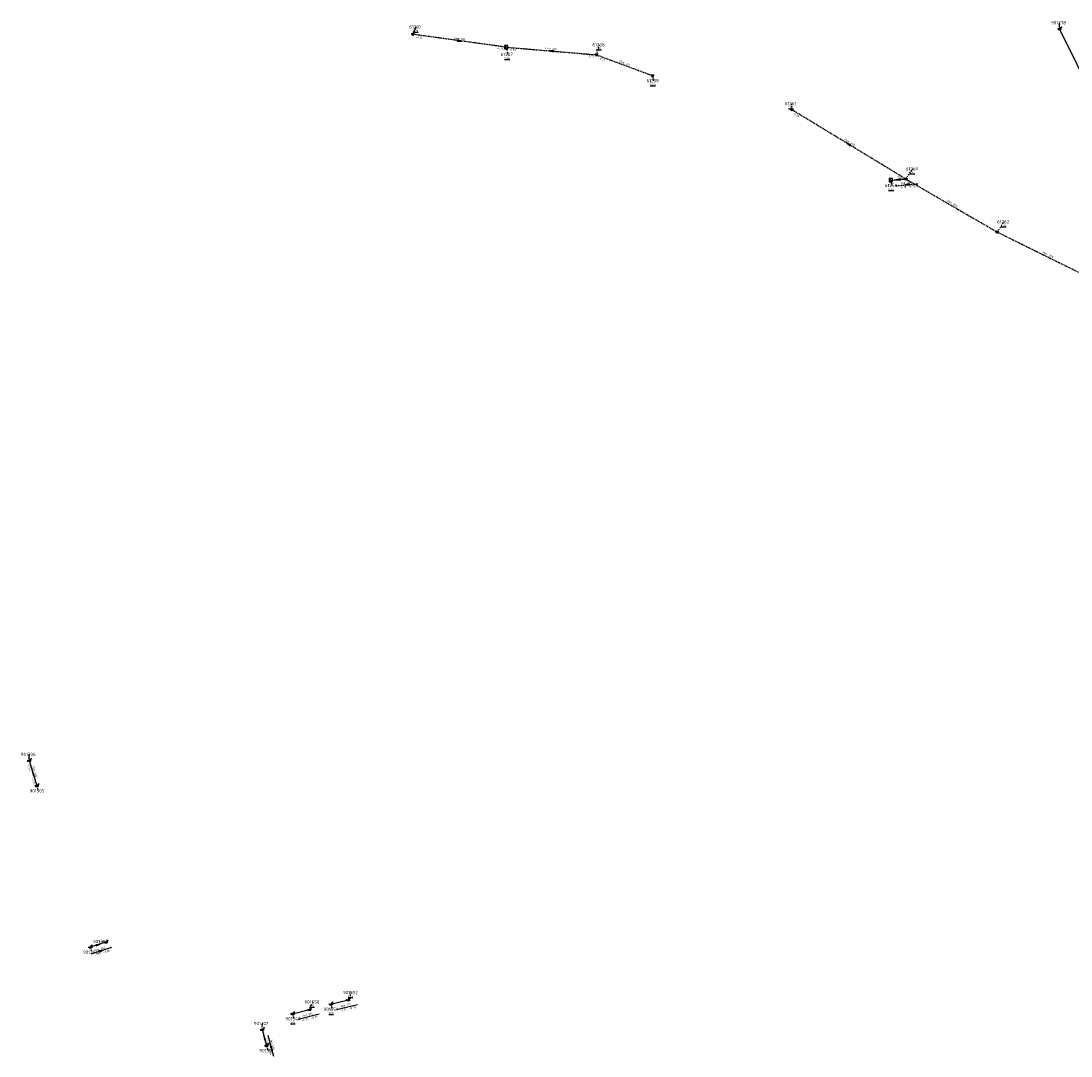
# Model space of a CAD drawing. Extents: x 188323 to 208361, y 565368 to 574910.
# Tile 25 of 256: x 199190 to 199667, y 567106 to 567576. Entities that reach past the tile are written whole.
import ezdxf

# ---------------------------------------------------------------- set-up
doc = ezdxf.new("R2010")
doc.units = 0
doc.linetypes.add('DASHDOT', pattern=[1, 0.5, -0.25, 0, -0.25])
doc.linetypes.add('DASHED', pattern=[0.75, 0.5, -0.25])
doc.layers.get('0').update_dxf_attribs({"linetype": 'CONTINUOUS'})
for name, color, linetype in [('RIO-AFM', 7, 'CONTINUOUS'), ('RIO-BOK', 7, 'CONTINUOUS'), ('RIO-DET', 7, 'CONTINUOUS'), ('RIO-KNP', 7, 'CONTINUOUS'), ('RIO-KNR', 7, 'CONTINUOUS'), ('RIO-LAG', 7, 'CONTINUOUS'), ('RIO-LAG_2B', 7, 'DASHED'), ('RIO-LEN', 7, 'CONTINUOUS'), ('RIO-MVD', 1, 'CONTINUOUS'), ('RIO-VRB', 6, 'DASHDOT'), ('RIO-VRH', 7, 'CONTINUOUS')]:
    doc.layers.add(name, color=color, linetype=linetype)
doc.styles.add('RIO-TXT', font='isocp.shx')

# ---------------------------------------------------------------- blocks, each defined once
blk = doc.blocks.new('L_VHR')
blk.add_lwpolyline([(-0.5, 0), (0.5, 0), (-0.5, 0.15), (-0.5, -0.15), (0.5, 0)])
blk = doc.blocks.new('K_RGM')
blk.add_lwpolyline([(-0.6, 0.6), (-0.6, -0.6), (0.6, -0.6), (0.6, 0.6)], close=True)
blk.add_solid([(-0.6, 0.6), (0, 0.6), (-0.6, -0.6), (0, -0.6)])
at = {"style": 'RIO-TXT', "flags": 1}
blk.add_attdef('KNOOPNAAM', (2, 2), '', height=1, dxfattribs=at)
blk = doc.blocks.new('K_IPD')
blk.add_lwpolyline([(-0.496027, 0.307994), (0.503973, 0.307994), (0.003973, -0.558031)], close=True)
blk.add_solid([(-0.496027, 0.307994), (0.503973, 0.307994), (0.003973, -0.558031)])
at = {"style": 'RIO-TXT', "flags": 1}
blk.add_attdef('KNOOPNAAM', (2, 2), '', height=1, dxfattribs=at)
blk = doc.blocks.new('K_UTB')
blk.add_lwpolyline([(0.5, 0.15), (0.5, -0.3), (-0.5, -0.3), (-0.5, 0.15), (-0.45, 0.15), (-0.45, -0.25), (0, -0.25), (0.45, -0.25), (0.45, 0.15)], close=True)
blk.add_lwpolyline([(0.85, 0.6), (0.55, 0.65), (0.614828, 0.459583), (0.850842, 0.598937)])
blk.add_arc((0.85, -0.25), 0.85, 90, 180)
at = {"style": 'RIO-TXT', "flags": 1}
blk.add_attdef('KNOOPNAAM', (2, 2), '', height=1, dxfattribs=at)
blk = doc.blocks.new('987_06______61258___c161260_')
at = {"layer": 'RIO-LAG_2B'}
blk.add_line((0, 0), (9.782, 0.863), dxfattribs=at)
at = {"layer": 'RIO-VRH', "xscale": 2, "yscale": 2, "zscale": 2, "rotation": 185.0419}
blk.add_blockref('L_VHR', (4.891, 0.4315), dxfattribs=at)
at = {"layer": 'RIO-AFM', "style": 'RIO-TXT'}
blk.add_text('r 200', height=0.9, rotation=5.0419, dxfattribs=at).set_placement((3.7708, 0.8347))
at = {"layer": 'RIO-BOK', "style": 'RIO-TXT'}
for s, p in [('-0.75', (5.8197, -0.8919)), ('-0.78', (1.5174, -1.2715))]:
    blk.add_text(s, height=0.9, rotation=5.0419, dxfattribs=at).set_placement(p)
at = {"layer": 'RIO-LEN', "style": 'RIO-TXT'}
blk.add_text('7m', height=0.9, rotation=5.0419, dxfattribs=at).set_placement((2.1571, 0.6923))
blk = doc.blocks.new('1372_90______901302____901301_')
at = {"layer": 'RIO-LAG'}
blk.add_line((0, 0), (2.631, -9.462), dxfattribs=at)
at = {"layer": 'RIO-VRH', "xscale": 2, "yscale": 2, "zscale": 2, "rotation": 465.5111}
blk.add_blockref('L_VHR', (1.3155, -4.731), dxfattribs=at)
at = {"layer": 'RIO-AFM', "style": 'RIO-TXT'}
blk.add_text('r 400', height=0.9, rotation=285.5111, dxfattribs=at).set_placement((1.5078, -3.5561))
at = {"layer": 'RIO-BOK', "style": 'RIO-TXT'}
for s, p in [('-0.94', (-0.9738, -1.7237)), ('-0.90', (0.1836, -5.8858))]:
    blk.add_text(s, height=0.9, rotation=285.5111, dxfattribs=at).set_placement(p)
at = {"layer": 'RIO-LEN', "style": 'RIO-TXT'}
blk.add_text('7m', height=0.9, rotation=285.5111, dxfattribs=at).set_placement((1.0738, -1.9953))
blk = doc.blocks.new('1373_90______901303____901304_')
at = {"layer": 'RIO-LAG'}
blk.add_line((0, 0), (-9.368, -2.95), dxfattribs=at)
at = {"layer": 'RIO-VRH', "xscale": 2, "yscale": 2, "zscale": 2, "rotation": 377.458}
blk.add_blockref('L_VHR', (-4.684, -1.475), dxfattribs=at)
at = {"layer": 'RIO-AFM', "style": 'RIO-TXT'}
blk.add_text('r 400', height=0.9, rotation=377.458, dxfattribs=at).set_placement((-5.865, -1.3215))
at = {"layer": 'RIO-BOK', "style": 'RIO-TXT'}
for s, p in [('-0.83', (-7.6121, -3.8644)), ('-0.94', (-3.491, -2.5653))]:
    blk.add_text(s, height=0.9, rotation=377.458, dxfattribs=at).set_placement(p)
at = {"layer": 'RIO-LEN', "style": 'RIO-TXT'}
blk.add_text('7m', height=0.9, rotation=377.458, dxfattribs=at).set_placement((-7.41, -1.8085))
blk = doc.blocks.new('1416_90______901549____901550_')
at = {"layer": 'RIO-LAG'}
blk.add_line((0, 0), (9.531, 2.367), dxfattribs=at)
at = {"layer": 'RIO-AFM', "style": 'RIO-TXT'}
blk.add_text('r 315', height=0.9, rotation=13.9467, dxfattribs=at).set_placement((3.5966, 1.4085))
at = {"layer": 'RIO-BOK', "style": 'RIO-TXT'}
for p in [(1.696, -1.0213), (5.8886, 0.02)]:
    blk.add_text('-0.75', height=0.9, rotation=13.9467, dxfattribs=at).set_placement(p)
at = {"layer": 'RIO-LEN', "style": 'RIO-TXT'}
blk.add_text('8m', height=0.9, rotation=13.9467, dxfattribs=at).set_placement((2.0244, 1.018))
blk = doc.blocks.new('1417_90______901551____901552_')
at = {"layer": 'RIO-LAG'}
blk.add_line((0, 0), (9.539, 2.335), dxfattribs=at)
at = {"layer": 'RIO-AFM', "style": 'RIO-TXT'}
blk.add_text('r 315', height=0.9, rotation=13.7566, dxfattribs=at).set_placement((3.6013, 1.3965))
at = {"layer": 'RIO-BOK', "style": 'RIO-TXT'}
for p in [(1.6926, -1.0269), (5.8886, 0.0004)]:
    blk.add_text('-0.75', height=0.9, rotation=13.7566, dxfattribs=at).set_placement(p)
at = {"layer": 'RIO-LEN', "style": 'RIO-TXT'}
blk.add_text('8m', height=0.9, rotation=13.7566, dxfattribs=at).set_placement((2.0278, 1.0113))

msp = doc.modelspace()

# ---------------------------------------------------------------- linework, layer by layer
at = {"layer": 'RIO-LAG'}
for p, q in [((199679.904, 567534.528), (199661.408, 567572.096)), ((199194.064, 567240.192), (199197.504, 567228.8)), ((199228.848, 567157.824), (199221.76, 567155.584)), ((199330.896, 567129.728), (199338.656, 567131.648)), ((199313.536, 567125.376), (199321.184, 567127.296)), ((199299.728, 567118.144), (199301.728, 567110.912))]:
    msp.add_line(p, q, dxfattribs=at)
at = {"layer": 'RIO-LAG_2B'}
for p, q in [((199410.4, 567563.776), (199368.096, 567569.6)), ((199410.4, 567563.776), (199451.296, 567560.32)), ((199451.296, 567560.32), (199476.704, 567550.912)), ((199591.6, 567504), (199539.904, 567535.424)), ((199584.8, 567503.424), (199591.6, 567504)), ((199591.6, 567504), (199632.992, 567480)), ((199632.992, 567480), (199678.704, 567457.408))]:
    msp.add_line(p, q, dxfattribs=at)
at = {"layer": 'RIO-VRB'}
for p, q in [((199368.1, 567569.6), (199369.6372, 567572.9632)), ((199661.4, 567572.1), (199661.3997, 567574.875)), ((199410.4, 567563.8), (199411.1071, 567560.4868)), ((199451.3, 567560.3), (199452.6933, 567564.8294)), ((199476.7, 567550.9), (199477.2335, 567548.5716)), ((199539.9, 567535.4), (199539.8997, 567538.175)), ((199591.6, 567504), (199594.8618, 567508.588)), ((199584.8, 567503.4), (199585.3335, 567501.0716)), ((199633, 567480), (199636.2618, 567484.588)), ((199194.06, 567240.22), (199194.0597, 567242.995)), ((199197.5, 567228.78), (199198.0335, 567226.4516)), ((199228.85, 567157.8), (199226.8066, 567158.139)), ((199221.76, 567155.57), (199222.2935, 567153.2416)), ((199338.66, 567131.62), (199340.1972, 567134.9832)), ((199321.19, 567127.3), (199322.7272, 567130.6632)), ((199330.9, 567129.72), (199331.4335, 567127.3916)), ((199313.54, 567125.4), (199314.0735, 567123.0716)), ((199299.73, 567118.15), (199299.7297, 567120.925)), ((199301.73, 567110.94), (199302.2635, 567108.6116))]:
    msp.add_line(p, q, dxfattribs=at)

# ---------------------------------------------------------------- block references
at = {"layer": 'RIO-DET'}
for name, p in [('987_06______61258___c161260_', (199587.296, 567500.928)), ('1373_90______901303____901304_', (199231.344, 567155.328)), ('1417_90______901551____901552_', (199333.408, 567127.232)), ('1416_90______901549____901550_', (199316.032, 567122.88)), ('1372_90______901302____901301_', (199302.224, 567115.648))]:
    msp.add_blockref(name, p, dxfattribs=at)
at = {"layer": 'RIO-KNP', "xscale": 1.25, "yscale": 1.25, "zscale": 1.25}
for name, p in [('K_UTB', (199661.408, 567572.096)), ('K_IPD', (199368.096, 567569.6)), ('K_RGM', (199410.4, 567563.776)), ('K_IPD', (199451.296, 567560.32)), ('K_IPD', (199476.704, 567550.912)), ('K_IPD', (199539.904, 567535.424)), ('K_RGM', (199584.8, 567503.424)), ('K_IPD', (199591.6, 567504)), ('K_IPD', (199632.992, 567480)), ('K_UTB', (199194.064, 567240.192)), ('K_UTB', (199197.504, 567228.8)), ('K_UTB', (199221.76, 567155.584)), ('K_UTB', (199228.848, 567157.824)), ('K_UTB', (199338.656, 567131.648)), ('K_UTB', (199321.184, 567127.296)), ('K_UTB', (199330.896, 567129.728)), ('K_UTB', (199313.536, 567125.376)), ('K_UTB', (199299.728, 567118.144)), ('K_UTB', (199301.728, 567110.912))]:
    msp.add_blockref(name, p, dxfattribs=at)
at = {"layer": 'RIO-VRH', "xscale": 2, "yscale": 2, "zscale": 2}
for p, rotation in [((199389.25, 567566.7), 352.1933), ((199430.85, 567562.05), 535.1094), ((199565.75, 567519.7), 148.7307), ((199588.2, 567503.7), 185.0419), ((199195.78, 567234.5), 466.7434), ((199225.305, 567156.685), 377.458), ((199300.73, 567114.545), 465.5111)]:
    msp.add_blockref('L_VHR', p, dxfattribs=dict(at, rotation=rotation))

# ---------------------------------------------------------------- texts
at = {"layer": 'RIO-AFM', "style": 'RIO-TXT'}
for s, rotation, p in [('r 200', 352.1933, (199388.5166, 567567.3184)), ('r 200', 355.1093, (199430.0862, 567562.6297)), ('r 200', 339.6936, (199463.4162, 567556.3578)), ('r 200', 328.7307, (199565.3265, 567520.564)), ('r 200', 329.9017, (199611.8569, 567492.8517)), ('r 200', 333.6889, (199655.3519, 567469.5216)), ('r 400', 286.7434, (199196.0286, 567235.4208))]:
    msp.add_text(s, height=0.9, rotation=rotation, dxfattribs=at).set_placement(p)
at = {"layer": 'RIO-BOK', "style": 'RIO-TXT'}
for s, rotation, p in [('-0.33', 352.1933, (199369.2976, 567568.0236)), ('-0.70', 352.1933, (199406.151, 567562.9942)), ('-0.50', 355.1093, (199411.6763, 567562.2866)), ('-0.37', 355.1093, (199447.0977, 567559.278)), ('-0.37', 339.6936, (199452.128, 567558.5017)), ('-0.39', 328.7307, (199540.3709, 567533.4771)), ('-0.07', 328.7307, (199587.3877, 567504.9622)), ('-0.07', 329.9017, (199592.1101, 567502.0871)), ('-0.99', 286.7434, (199193.1235, 567238.4758)), ('-0.95', 286.7434, (199194.9836, 567232.304))]:
    msp.add_text(s, height=0.9, rotation=rotation, dxfattribs=at).set_placement(p)
at = {"layer": 'RIO-KNR', "style": 'RIO-TXT'}
for s, p in [('901278', (199657.5747, 567574.125)), ('61210', (199366.4497, 567572.2132)), ('61208', (199449.5058, 567564.0794)), ('61207', (199407.9196, 567559.7368)), ('61209', (199474.046, 567547.8216)), ('61261', (199536.7122, 567537.425)), ('61260', (199591.6743, 567507.838)), ('61258', (199582.146, 567500.3216)), ('61262', (199633.0743, 567483.838)), ('901306', (199190.2347, 567242.245)), ('901305', (199194.2085, 567225.7016)), ('901303', (199222.9816, 567157.389)), ('901304', (199218.4685, 567152.4916)), ('901552', (199336.3722, 567134.2332)), ('901550', (199318.9022, 567129.9132)), ('901551', (199327.6085, 567126.6416)), ('901549', (199310.2485, 567122.3216)), ('901302', (199295.9047, 567120.175)), ('901301', (199298.4385, 567107.8616))]:
    msp.add_text(s, height=1.5, dxfattribs=at).set_placement(p)
at = {"layer": 'RIO-LEN', "style": 'RIO-TXT'}
for s, rotation, p in [('43m', 352.1933, (199386.3764, 567567.6104)), ('41m', 355.1093, (199427.9339, 567562.8125)), ('27m', 339.6936, (199461.39, 567557.1062)), ('60m', 328.7307, (199563.4797, 567521.6841)), ('48m', 329.9017, (199609.9875, 567493.9339)), ('51m', 333.6889, (199653.4151, 567470.4778)), ('12m', 286.7434, (199195.4053, 567237.489))]:
    msp.add_text(s, height=0.9, rotation=rotation, dxfattribs=at).set_placement(p)
at = {"layer": 'RIO-MVD', "style": 'RIO-TXT'}
for s, p in [('%%U0.79', (199368.1072, 567570.8132)), ('%%U0.87', (199451.1633, 567562.6794)), ('%%U0.86', (199409.5771, 567558.3368)), ('%%U0.89', (199475.7035, 567546.4216)), ('%%U1.12', (199538.3697, 567536.025)), ('%%U0.85', (199593.3318, 567506.438)), ('%%U0.94', (199583.8035, 567498.9216)), ('%%U0.82', (199634.7318, 567482.438)), ('%%U1.03', (199338.6672, 567132.8332)), ('%%U1.03', (199321.1972, 567128.5132)), ('%%U1.03', (199329.9035, 567125.2416)), ('%%U1.03', (199312.5435, 567120.9216))]:
    msp.add_text(s, height=0.9, dxfattribs=at).set_placement(p)

doc.saveas('drawing.dxf')
